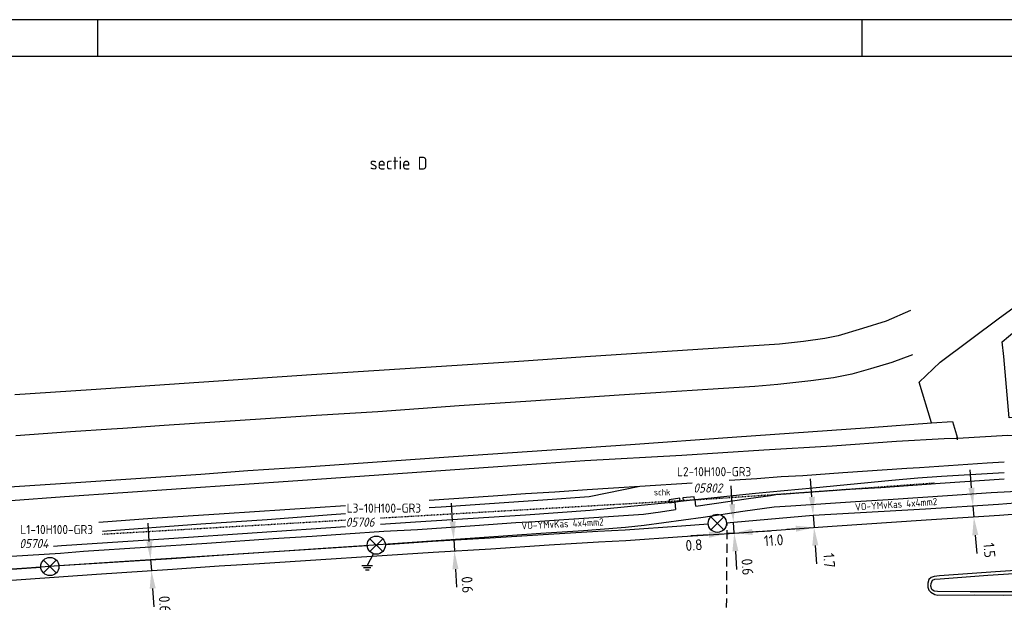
# Model space of a CAD drawing. Extents: x 130725 to 131355, y 479354 to 479502.
# Tile 3 of 19: x 130819 to 130954, y 479422 to 479502. Entities that reach past the tile are written whole.
import ezdxf
from ezdxf.enums import TextEntityAlignment as Align

# ---------------------------------------------------------------- set-up
doc = ezdxf.new("R2010")
doc.units = 0
doc.header["$LTSCALE"] = 5
doc.header["$MEASUREMENT"] = 0
doc.header["$PDMODE"] = 3
doc.linetypes.add('HIDDEN', pattern=[0.375, 0.25, -0.125])
doc.linetypes.add('STIPPELFIJN', pattern=[0.003, 0.002, -0.001])
doc.layers.get('0').update_dxf_attribs({"linetype": 'CONTINUOUS'})
doc.layers.get('DEFPOINTS').update_dxf_attribs({"linetype": 'CONTINUOUS'})
for name, color, linetype in [('A03-T', 1, 'CONTINUOUS'), ('B41-D', 1, 'CONTINUOUS'), ('C00-T', 3, 'STIPPELFIJN'), ('C000G5-VERH-050', 11, 'CONTINUOUS'), ('C06-F', 3, 'CONTINUOUS'), ('E00-F', 7, 'CONTINUOUS'), ('E01-F', 7, 'CONTINUOUS'), ('E01-T', 7, 'CONTINUOUS'), ('KADER1', 3, 'CONTINUOUS'), ('L00-F', 4, 'CONTINUOUS'), ('L02-T', 4, 'BESCH'), ('M03-T', 7, 'RASTER'), ('P32-T', 60, 'CONTINUOUS'), ('Q01-T', 7, 'CONTINUOUS'), ('SIV-OV-MAATVOERING', 6, 'CONTINUOUS'), ('SIV-OV-NIEUW-ARM', 2, 'CONTINUOUS'), ('SIV-OV-NIEUW-KABEL', 3, 'CONTINUOUS'), ('SIV-TEKST-025', 7, 'CONTINUOUS')]:
    doc.layers.add(name, color=color, linetype=linetype)
doc.styles.add('ISO', font='ISO.shx')
doc.styles.get("Standard").update_dxf_attribs({"font": 'txt.shx'})
doc.linetypes.add('BESCH', pattern='A,0.005,[136,giskit.shx,S=0.001,R=0,X=0,Y=0.0002],0.005', length=0.01)
doc.linetypes.add('RASTER', pattern='A,0.005,-0.002,[135,giskit.shx,S=0.0008,R=0,X=0,Y=0],-0.002,0.005', length=0.014)
doc.dimstyles.get("Standard").update_dxf_attribs({"dimtxt": 0.18, "dimasz": 0.18, "dimexe": 0.18, "dimexo": 0.0625, "dimgap": 0.09, "dimtad": 0, "dimtih": 1, "dimtoh": 1, "dimdec": 4, "dimzin": 0, "dimtxsty": 'STANDARD', "dimcen": 0.09, "dimazin": 3, "dimtfac": 1, "dimtdec": 4, "dimtofl": 0, "dimtmove": 0, "dimatfit": 3, "dimtolj": 1, "dimtzin": 0})

# ---------------------------------------------------------------- blocks, each defined once
blk = doc.blocks.new('PNH-A6')
at = {"layer": 'KADER1', "color": 7}
for p, q in [((1260, 297), (0, 297)), ((210, 297), (210, 287)), ((420, 297), (420, 287))]:
    blk.add_line(p, q, dxfattribs=at)
at = {"layer": 'KADER1', "color": 21}
blk.add_line((10, 287), (1250, 287), dxfattribs=at)
blk = doc.blocks.new('*D77')
at = {"layer": 'DEFPOINTS', "color": 0}
for p in [(130877.77, 479430.57), (130877.86, 479429.02), (130878.64, 479429.06)]:
    blk.add_point(p, dxfattribs=at)
at = {"layer": 'SIV-OV-MAATVOERING', "color": 0}
for p, q in [((130878.4, 479433.12), (130878.25, 479435.61)), ((130878.55, 479430.62), (130878.64, 479429.06)), ((130878.79, 479426.57), (130878.94, 479424.07))]:
    blk.add_line(p, q, dxfattribs=at)
for points in [[(130878.82, 479433.14), (130877.98, 479433.09), (130878.55, 479430.62)], [(130879.2, 479426.59), (130878.37, 479426.54), (130878.64, 479429.06)]]:
    blk.add_solid(points, dxfattribs=at)
at = {"layer": 'SIV-OV-MAATVOERING', "color": 0, "insert": (130880.42, 479424.42), "char_height": 1.5, "attachment_point": 5, "rotation": 273.392, "style": 'ISO'}
blk.add_mtext('\\A1;0.6', dxfattribs=at)
blk = doc.blocks.new('*D76')
at = {"layer": 'DEFPOINTS', "color": 0}
for p in [(130836.91, 479427.87), (130837.02, 479426.39), (130837.02, 479426.39)]:
    blk.add_point(p, dxfattribs=at)
at = {"layer": 'SIV-OV-MAATVOERING', "color": 0}
for p, q in [((130836.73, 479430.37), (130836.55, 479432.86)), ((130836.91, 479427.87), (130837.02, 479426.39)), ((130837.19, 479423.89), (130837.37, 479421.4))]:
    blk.add_line(p, q, dxfattribs=at)
for points in [[(130837.15, 479430.4), (130836.32, 479430.34), (130836.91, 479427.87)], [(130837.61, 479423.92), (130836.78, 479423.86), (130837.02, 479426.39)]]:
    blk.add_solid(points, dxfattribs=at)
at = {"layer": 'SIV-OV-MAATVOERING', "color": 0, "insert": (130838.85, 479421.75), "char_height": 1.5, "attachment_point": 5, "rotation": 274.0818, "style": 'ISO'}
blk.add_mtext('\\A1;0.6', dxfattribs=at)
blk = doc.blocks.new('*D75')
at = {"layer": 'DEFPOINTS', "color": 0}
for p in [(130950.29, 479435.28), (130950, 479433.71), (130950.41, 479433.74)]:
    blk.add_point(p, dxfattribs=at)
at = {"layer": 'SIV-OV-MAATVOERING', "color": 0}
for p, q in [((130949.68, 479437.74), (130949.48, 479440.23)), ((130949.88, 479435.25), (130950, 479433.71)), ((130950.2, 479431.21), (130950.4, 479428.72))]:
    blk.add_line(p, q, dxfattribs=at)
for points in [[(130950.1, 479437.78), (130949.26, 479437.71), (130949.88, 479435.25)], [(130950.62, 479431.25), (130949.79, 479431.18), (130950, 479433.71)]]:
    blk.add_solid(points, dxfattribs=at)
at = {"layer": 'SIV-OV-MAATVOERING', "color": 0, "insert": (130952.14, 479429.16), "char_height": 1.5, "attachment_point": 5, "rotation": 274.5898, "style": 'ISO'}
blk.add_mtext('\\A1;1.5', dxfattribs=at)
blk = doc.blocks.new('*D74')
at = {"layer": 'DEFPOINTS', "color": 0}
for p in [(130916.11, 479431.45), (130916.11, 479431.45), (130917.08, 479431.51)]:
    blk.add_point(p, dxfattribs=at)
at = {"layer": 'SIV-OV-MAATVOERING', "color": 0}
for p, q in [((130919.57, 479431.68), (130922.07, 479431.84)), ((130913.62, 479431.29), (130911.12, 479431.13)), ((130917.08, 479431.51), (130916.11, 479431.45))]:
    blk.add_line(p, q, dxfattribs=at)
for points in [[(130913.59, 479431.71), (130913.64, 479430.87), (130916.11, 479431.45)], [(130919.54, 479432.09), (130919.6, 479431.26), (130917.08, 479431.51)]]:
    blk.add_solid(points, dxfattribs=at)
at = {"layer": 'SIV-OV-MAATVOERING', "color": 0, "insert": (130911.55, 479429.87), "char_height": 1.5, "attachment_point": 5, "rotation": 3.7186, "style": 'ISO'}
blk.add_mtext('\\A1;0.8', dxfattribs=at)
blk = doc.blocks.new('*D73')
at = {"layer": 'DEFPOINTS', "color": 0}
for p in [(130928.05, 479432.29), (130928.05, 479432.29), (130917.08, 479431.51)]:
    blk.add_point(p, dxfattribs=at)
at = {"layer": 'SIV-OV-MAATVOERING', "color": 0}
for p, q in [((130919.57, 479431.69), (130920.49, 479431.76)), ((130925.55, 479432.12), (130924.3, 479432.03))]:
    blk.add_line(p, q, dxfattribs=at)
for points in [[(130919.54, 479432.11), (130919.6, 479431.28), (130917.08, 479431.51)], [(130925.53, 479432.53), (130925.58, 479431.7), (130928.05, 479432.29)]]:
    blk.add_solid(points, dxfattribs=at)
at = {"layer": 'SIV-OV-MAATVOERING', "color": 0, "insert": (130922.5, 479430.53), "char_height": 1.5, "attachment_point": 5, "rotation": 4.0528, "style": 'ISO'}
blk.add_mtext('\\A1;11.0', dxfattribs=at)
blk = doc.blocks.new('*D72')
at = {"layer": 'DEFPOINTS', "color": 0}
for p in [(130916.98, 479433.01), (130916.98, 479433.01), (130917.08, 479431.51)]:
    blk.add_point(p, dxfattribs=at)
at = {"layer": 'SIV-OV-MAATVOERING', "color": 0}
for p, q in [((130916.81, 479435.51), (130916.64, 479438)), ((130917.08, 479431.51), (130916.98, 479433.01)), ((130917.24, 479429.02), (130917.41, 479426.53))]:
    blk.add_line(p, q, dxfattribs=at)
for points in [[(130917.22, 479435.54), (130916.39, 479435.48), (130916.98, 479433.01)], [(130917.66, 479429.05), (130916.83, 479428.99), (130917.08, 479431.51)]]:
    blk.add_solid(points, dxfattribs=at)
at = {"layer": 'SIV-OV-MAATVOERING', "color": 0, "insert": (130918.89, 479426.87), "char_height": 1.5, "attachment_point": 5, "rotation": 273.8199, "style": 'ISO'}
blk.add_mtext('\\A1;0.6', dxfattribs=at)
blk = doc.blocks.new('*D71')
at = {"layer": 'DEFPOINTS', "color": 0}
for p in [(130927.93, 479433.99), (130928.05, 479432.29), (130928.05, 479432.29)]:
    blk.add_point(p, dxfattribs=at)
at = {"layer": 'SIV-OV-MAATVOERING', "color": 0}
for p, q in [((130927.75, 479436.48), (130927.58, 479438.97)), ((130927.93, 479433.99), (130928.05, 479432.29)), ((130928.22, 479429.8), (130928.4, 479427.3))]:
    blk.add_line(p, q, dxfattribs=at)
for points in [[(130928.17, 479436.51), (130927.34, 479436.45), (130927.93, 479433.99)], [(130928.64, 479429.83), (130927.81, 479429.77), (130928.05, 479432.29)]]:
    blk.add_solid(points, dxfattribs=at)
at = {"layer": 'SIV-OV-MAATVOERING', "color": 0, "insert": (130930.13, 479427.75), "char_height": 1.5, "attachment_point": 5, "rotation": 274.045, "style": 'ISO'}
blk.add_mtext('\\A1;1.7', dxfattribs=at)
blk = doc.blocks.new('AE')
at = {"linetype": 'CONTINUOUS'}
for p, q in [((0, 0), (-0.88, -1.52)), ((-1.62, -1.52), (-0.12, -1.52)), ((-1.38, -1.82), (-0.38, -1.82)), ((-1.12, -2.12), (-0.62, -2.12))]:
    blk.add_line(p, q, dxfattribs=at)
blk = doc.blocks.new('OV')
for p, q in [((-0.88, 0.88), (0.88, -0.88)), ((-0.88, -0.88), (0.88, 0.88))]:
    blk.add_line(p, q)
at = {"linetype": 'CONTINUOUS'}
blk.add_circle((0, 0), 1.25, dxfattribs=at)
at = {"layer": 'SIV-TEKST-025', "color": 2, "style": 'ISO'}
blk.add_attdef('MASTGEG.', (-2.7, 6.04), '', height=1.25, dxfattribs=at)
at = {"layer": 'SIV-TEKST-025', "color": 2, "style": 'ISO', "oblique": 13.5}
blk.add_attdef('MASTNR.', (-2.7, 3.8), '', height=1.25, dxfattribs=at)
blk = doc.blocks.new('EINDE')
at = {"linetype": 'CONTINUOUS'}
blk.add_line((0.25, 0), (-0.25, 0), dxfattribs=at)
at = {"style": 'ISO'}
blk.add_attdef('EINDE', (0.6, 0), '', height=0.9, dxfattribs=at)
blk = doc.blocks.new('KADTEKST')

msp = doc.modelspace()

# ---------------------------------------------------------------- linework, layer by layer
at = {"layer": 'A03-T', "color": 8, "flags": 128}
for points in [[(130908.21, 479435.68), (130909.67, 479435.9), (130909.61039888, 479436.29553471), (130908.15039888, 479436.07553471), (130908.21, 479435.68)], [(130910.06, 479435.95), (130911.63, 479436.12), (130911.5869396, 479436.5176755), (130910.0169396, 479436.3476755), (130910.06, 479435.95)]]:
    msp.add_lwpolyline(points, dxfattribs=at)
at = {"layer": 'C00-T', "color": 8, "flags": 128}
for points in [[(130868.48307479, 479433.59846396), (130914.29, 479436.26), (130928.89012353, 479437.26826873)], [(130928.89012353, 479437.26826873), (130944.65, 479438.43)], [(130830.31185681, 479431.38058814), (130863.69837845, 479433.32045705)]]:
    msp.add_lwpolyline(points, dxfattribs=at)
at = {"layer": 'C000G5-VERH-050', "flags": 128}
for points in [[(130810.032, 479424.503), (130829.488, 479425.888), (130839.928, 479426.544), (130846.318, 479427), (130851.881, 479427.332), (130875.746, 479428.892), (130883.642, 479429.36), (130891.647, 479429.882), (130898.426, 479430.295), (130902.183, 479430.478), (130909.923, 479431.039), (130917.127, 479431.52), (130930.547, 479432.469), (130943.464, 479433.337), (130953.508, 479433.988), (130957.656, 479434.321)], [(130960.48, 479426.684), (130952.974, 479426.205), (130945.286, 479425.642), (130944.531, 479425.563), (130944.143, 479425.429), (130943.835, 479425.121), (130943.701, 479424.612), (130943.675, 479424.077), (130943.822, 479423.675), (130944.076, 479423.381), (130944.624, 479423.073), (130945.039, 479423.006), (130950.103, 479423.033), (130954.098, 479423.006), (130958.959, 479423.032)]]:
    msp.add_lwpolyline(points, dxfattribs=at)
at = {"layer": 'C06-F', "color": 8, "flags": 128}
for points in [[(130969.784, 479459.484), (130967.56, 479458.615), (130967.402, 479453.455), (130967.324, 479448.276), (130963.716, 479448.017), (130957.963, 479447.539), (130954.874, 479447.34), (130954.126, 479455.775), (130953.906, 479457.8), (130958.263, 479461.478)], [(130944.188, 479446.659), (130947.08710833, 479446.87385429)], [(130947.08710833, 479446.87385429), (130947.74242446, 479444.56523439)], [(130954.1607354, 479439.80203578), (130945.546, 479439.311), (130942.286, 479439.089), (130938.753, 479438.732), (130927.862, 479437.711), (130920.006, 479436.941), (130911.74, 479436.1)], [(130875.16911331, 479435.01572875), (130876.809, 479435.141), (130890.777, 479436.11), (130897.137, 479436.532), (130904.09385343, 479437.96125987)], [(130908.93, 479435.77), (130901.979, 479435.103), (130897.313, 479434.613), (130888.431, 479433.99), (130873.296, 479433.025), (130868.48307479, 479432.68454736)], [(130830.31185681, 479431.77275569), (130843.825, 479432.77), (130852.908, 479433.397), (130861.775, 479434.078), (130863.69837845, 479434.20797141)], [(130863.69837845, 479432.35480704), (130839.393, 479430.709), (130824.659, 479429.746), (130823.58402994, 479429.66868902)]]:
    msp.add_lwpolyline(points, dxfattribs=at)
at = {"layer": 'E00-F', "color": 8, "flags": 128}
for points in [[(130941.295, 479462.125), (130937.962, 479460.665), (130934.701, 479459.638), (130931.383, 479458.645), (130929.526, 479458.248), (130926.608, 479457.832), (130923.282, 479457.507), (130896.63, 479455.743), (130886.832, 479455.078), (130859.001, 479453.259), (130828.729, 479451.221), (130818.246, 479450.535)], [(130941.565, 479456.025), (130938.734, 479454.978), (130935.818, 479454.084), (130933.221, 479453.362), (130930.714, 479452.874), (130927.59, 479452.442), (130923.064, 479451.937), (130919.914, 479451.649), (130901.263, 479450.475), (130889.139, 479449.645), (130879.305, 479449.003), (130868.14, 479448.193), (130859.637, 479447.689), (130838.781, 479446.284), (130833.097, 479445.886), (130831.546, 479445.814), (130825.895, 479445.44), (130818.411, 479444.898)]]:
    msp.add_lwpolyline(points, dxfattribs=at)
at = {"layer": 'E01-F', "color": 8, "flags": 128}
for points in [[(130928.89012353, 479437.26826873), (130932.939, 479437.555), (130937.223, 479437.804), (130945.369, 479438.39), (130954.1607354, 479438.97194564)], [(130956.811, 479437.292), (130952.376, 479437.037), (130946.385, 479436.649), (130943.003, 479436.393), (130938.222, 479436.094), (130933.762, 479435.794), (130924.853, 479435.24), (130922.571, 479435.073), (130918.28, 479434.475), (130912.811, 479433.675), (130904.705, 479432.555), (130902.153, 479432.289), (130896.395, 479431.846), (130890.521, 479431.469), (130881.468, 479430.827), (130866.873, 479429.829), (130860.616, 479429.385), (130855.271, 479429.051), (130831.936, 479427.499), (130824.303, 479427.011), (130819.89, 479426.699), (130815.692, 479426.432)], [(130911.81287903, 479435.19630001), (130919.052, 479436.288), (130922.044, 479436.692), (130922.784, 479436.813), (130924.236, 479436.934), (130928.89012353, 479437.26826873)], [(130815.492, 479428.214), (130824.549, 479428.78), (130827.704, 479429.02), (130844.617, 479430.134), (130853.763, 479430.753), (130859.109, 479431.075), (130863.703, 479431.41), (130868.954, 479431.76), (130873.561, 479432.016), (130881.428, 479432.58), (130887.072, 479432.957), (130889.717, 479433.105), (130893.681, 479433.401), (130904.598, 479434.111), (130906.961, 479434.447), (130909.0295877, 479434.76646237)], [(130959.504, 479423.451), (130949.5, 479423.451), (130945.025, 479423.492), (130944.571, 479423.545), (130944.25, 479423.76), (130944.089, 479424.215), (130944.116, 479424.603), (130944.303, 479425.031), (130944.651, 479425.165), (130945.36, 479425.232), (130951.922, 479425.727), (130958.348, 479426.168)]]:
    msp.add_lwpolyline(points, dxfattribs=at)
at = {"layer": 'E01-T', "color": 8, "flags": 128}
for points in [[(130911.74, 479436.1), (130908.93, 479435.77)], [(130908.93, 479435.77), (130909.0295877, 479434.76646237)], [(130911.81287903, 479435.19630001), (130911.74, 479436.1)]]:
    msp.add_lwpolyline(points, dxfattribs=at)
at = {"layer": 'L00-F', "color": 8, "flags": 128}
for points in [[(130732.5639717, 479434.32184235), (130739.51863472, 479434.0137768), (130745.04605151, 479433.74953091), (130748.04724582, 479433.6485279), (130749.986, 479433.61), (130753.85, 479433.459), (130755.663, 479433.459), (130762.464, 479433.545), (130772.316, 479433.696), (130781.023, 479433.934), (130788.806, 479434.301), (130799.912, 479434.929), (130810.268, 479435.468), (130825.059, 479436.568), (130857.119, 479438.768), (130884.608, 479440.686), (130896.554, 479441.484), (130909.876, 479442.24), (130921.153, 479442.972), (130930.532, 479443.533), (130939.39, 479444.134), (130945.946, 479444.521), (130947.74242446, 479444.56523439)], [(130916.36935714, 479438.76909082), (130920.211, 479439.03), (130923.546, 479439.308), (130926.504, 479439.437), (130932.018, 479439.847), (130940.783, 479440.452), (130942.52, 479440.514), (130951.853, 479441.181), (130954.1607354, 479441.32535936)], [(130875.16911331, 479436.0534013), (130883.988, 479436.635), (130888.421, 479436.978), (130892.458, 479437.172), (130896.889, 479437.497), (130904.09385343, 479437.96125987)], [(130904.09385343, 479437.96125987), (130911.31304028, 479438.43178745)], [(130829.77255513, 479433.03851849), (130837.107, 479433.57), (130847.005, 479434.196), (130863.69837845, 479435.29691529)]]:
    msp.add_lwpolyline(points, dxfattribs=at)
at = {"layer": 'L02-T', "color": 8, "flags": 128}
msp.add_lwpolyline([(130947.74242446, 479444.56523439), (130954.652, 479444.97), (130967.61, 479444.91), (130970.67, 479446.65), (130971.75, 479446.71), (130971.87, 479441.81)], dxfattribs=at)
at = {"layer": 'M03-T', "color": 8, "flags": 128}
msp.add_lwpolyline([(130732.5639717, 479436.2165839), (130736.23930263, 479435.92536722), (130749.96507895, 479435.6226532), (130759.465, 479435.543), (130766.966, 479435.441), (130772.184, 479435.492), (130793.096, 479436.105), (130799.661, 479436.563), (130816.044, 479437.761), (130826.623, 479438.474), (130843.827, 479439.595), (130850.27, 479440.131), (130858.93, 479440.692), (130877.848, 479442.015), (130902.83, 479443.698), (130916.819, 479444.717), (130935.701, 479446.041), (130944.188, 479446.659), (130942.494, 479452.283), (130945.371, 479455.032), (130953.513, 479461.116), (130957.35, 479463.906), (130961.317, 479467.548), (130965.923, 479472.182)], dxfattribs=at)
at = {"layer": 'SIV-OV-MAATVOERING', "linetype": 'HIDDEN'}
msp.add_line((130915.98048118, 479411.92188777), (130916.12127302, 479432.95618896), dxfattribs=at)
at = {"layer": 'SIV-OV-NIEUW-KABEL'}
for p, q in [((130953.3994676, 479435.48411291), (130956.80451387, 479435.75746884)), ((130927.92843911, 479433.98731237), (130943.36520524, 479434.83374405)), ((130943.36520524, 479434.83374405), (130953.3994676, 479435.48411291)), ((130917.0241301, 479433.01647134), (130927.92843911, 479433.98731237)), ((130891.55258826, 479431.37902928), (130898.34390039, 479431.79277938)), ((130898.34390039, 479431.79277938), (130902.0922805, 479431.97535951)), ((130902.0922805, 479431.97535951), (130909.81881583, 479432.53538359)), ((130909.81881583, 479432.53538359), (130913.52069858, 479432.7825526)), ((130916.01514461, 479432.94910293), (130917.0241301, 479433.01647134)), ((130869.15759668, 479429.96453256), (130875.65270277, 479430.38910266)), ((130875.65270277, 479430.38910266), (130883.5488209, 479430.85710966)), ((130883.5488209, 479430.85710966), (130891.55258826, 479431.37902928)), ((130851.78739737, 479428.8290827), (130866.64995115, 479429.80061355)), ((130824.328362, 479427.06675115), (130839.82757915, 479428.04064831)), ((130839.82757915, 479428.04064831), (130846.21993079, 479428.49681613)), ((130846.21993079, 479428.49681613), (130851.78739737, 479428.8290827)), ((130809.94789174, 479426.00080846), (130821.81638758, 479426.84568236))]:
    msp.add_line(p, q, dxfattribs=at)

# ---------------------------------------------------------------- block references
at = {"layer": 'P32-T', "color": 8}
ref = msp.add_blockref('KADTEKST', (130870.9799496, 479477.37158743), dxfattribs=at)
ref.add_attrib('GEMEENTE', 'sectie D', dxfattribs={"layer": '0', "color": 0, "height": 1.75, "style": 'ISO'}).set_placement((130870.9799496, 479482.37158743), align=Align.MIDDLE)
at = {"layer": 'Q01-T', "color": 8, "rotation": 273.3525775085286}
msp.add_blockref('EINDE', (130947.74242446, 479444.56523439), dxfattribs=at)
at = {"layer": 'SIV-OV-MAATVOERING', "xscale": 0.5, "yscale": 0.5, "zscale": 0.5}
msp.add_blockref('PNH-A6', (130724.59881966, 479353.58997539), dxfattribs=at)
at = {"layer": 'SIV-OV-NIEUW-ARM'}
ref = msp.add_blockref('OV', (130914.76792159, 479432.86582777), dxfattribs=at)
ref.add_attrib('MASTGEG.', 'L2-10H100-GR3', (130909.23285446, 479439.33399032), dxfattribs={"layer": 'SIV-TEKST-025', "color": 2, "height": 1.25, "style": 'ISO'})
ref.add_attrib('MASTNR.', '05802', (130911.47833636, 479437.09046363), dxfattribs={"layer": 'SIV-TEKST-025', "color": 2, "height": 1.25, "style": 'ISO', "oblique": 13.5})
ref = msp.add_blockref('OV', (130867.90740743, 479429.86578156), dxfattribs=at)
ref.add_attrib('MASTGEG.', 'L3-10H100-GR3', (130863.8538303, 479434.32262404), dxfattribs={"layer": 'SIV-TEKST-025', "color": 2, "height": 1.25, "style": 'ISO'})
ref.add_attrib('MASTNR.', '05706', (130863.71264026, 479432.39443373), dxfattribs={"layer": 'SIV-TEKST-025', "color": 2, "height": 1.25, "style": 'ISO', "oblique": 13.5})
ref = msp.add_blockref('OV', (130823.07325496, 479426.92405677), dxfattribs=at)
ref.add_attrib('MASTGEG.', 'L1-10H100-GR3', (130819.01967784, 479431.38089925), dxfattribs={"layer": 'SIV-TEKST-025', "color": 2, "height": 1.25, "style": 'ISO'})
ref.add_attrib('MASTNR.', '05704', (130818.8784878, 479429.45270894), dxfattribs={"layer": 'SIV-TEKST-025', "color": 2, "height": 1.25, "style": 'ISO', "oblique": 13.5})
at = {"layer": 'SIV-OV-NIEUW-ARM', "rotation": 0.8885995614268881}
msp.add_blockref('AE', (130867.50141137, 479428.6057609), dxfattribs=at)

# ---------------------------------------------------------------- texts
at = {"layer": 'B41-D', "color": 8, "style": 'ISO'}
msp.add_text('schk', height=0.9, dxfattribs=at).set_placement((130907.1915801, 479437.14703799), align=Align.MIDDLE)
at = {"layer": 'SIV-TEKST-025', "style": 'ISO'}
for rotation, p in [(3.9735365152, (130933.70874117, 479434.59277071)), (2.8034840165, (130887.86475169, 479432.01520777))]:
    msp.add_text('VO-YMvKas 4x4mm2', height=1, rotation=rotation, dxfattribs=at).set_placement(p)

# ---------------------------------------------------------------- dimensions: what is measured, and where the dimension line sits
at = {"layer": 'SIV-OV-MAATVOERING'}
for base, p1, p2, angle, text, picture, middle in [((130950.00401626, 479433.7067014), (130950.28760393, 479435.28241804), (130950.41147591, 479433.73941212), 274.5898419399, '1.5', '*D75', (130952.13796805, 479429.16384455)), ((130928.04830224, 479432.29230371), (130927.92843911, 479433.98731237), (130928.04830224, 479432.29230371), 274.0449575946, '1.7', '*D71', (130930.13483901, 479427.74586723)), ((130916.97576551, 479433.01324211), (130917.07580959, 479431.51486889), (130916.97576551, 479433.01324211), 93.8198814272, '0.6', '*D72', (130918.89074776, 479426.87425946)), ((130878.63999777, 479429.06352874), (130877.76884168, 479430.5740531), (130877.86110747, 479429.01736351), 273.391982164, '0.6', '*D77', (130880.41766871, 479424.42057078)), ((130837.01694849, 479426.38778977), (130836.91085029, 479427.87456066), (130837.01694849, 479426.38778977), 274.0817934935, '0.6', '*D76', (130838.85468847, 479421.74875514)), ((130916.111206, 479431.452177), (130917.07580959, 479431.51486889), (130916.111206, 479431.452177), 183.7185600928, '0.8', '*D74', (130911.5549875, 479429.86898656)), ((130928.04830224, 479432.29230371), (130917.07580959, 479431.51486889), (130928.04830224, 479432.29230371), 4.0528091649, '11.0', '*D73', (130922.49530112, 479430.53000304))]:
    dim = msp.add_linear_dim(base=base, p1=p1, p2=p2, angle=angle, text=text, dimstyle='STANDARD', override={"dimtxt": 1.5, "dimasz": 2.5, "dimexe": 1.25, "dimexo": 0.625, "dimgap": 0.625, "dimtad": 1, "dimtih": 0, "dimtoh": 0, "dimzin": 8, "dimtxsty": 'ISO', "dimcen": 2.5, "dimse1": 1, "dimse2": 1, "dimtofl": 1, "dimtmove": 2}, dxfattribs=at)
    dim.commit()
    dim.dimension.update_dxf_attribs({"geometry": picture, "text_midpoint": middle, "dimtype": 161})

doc.saveas('drawing.dxf')
